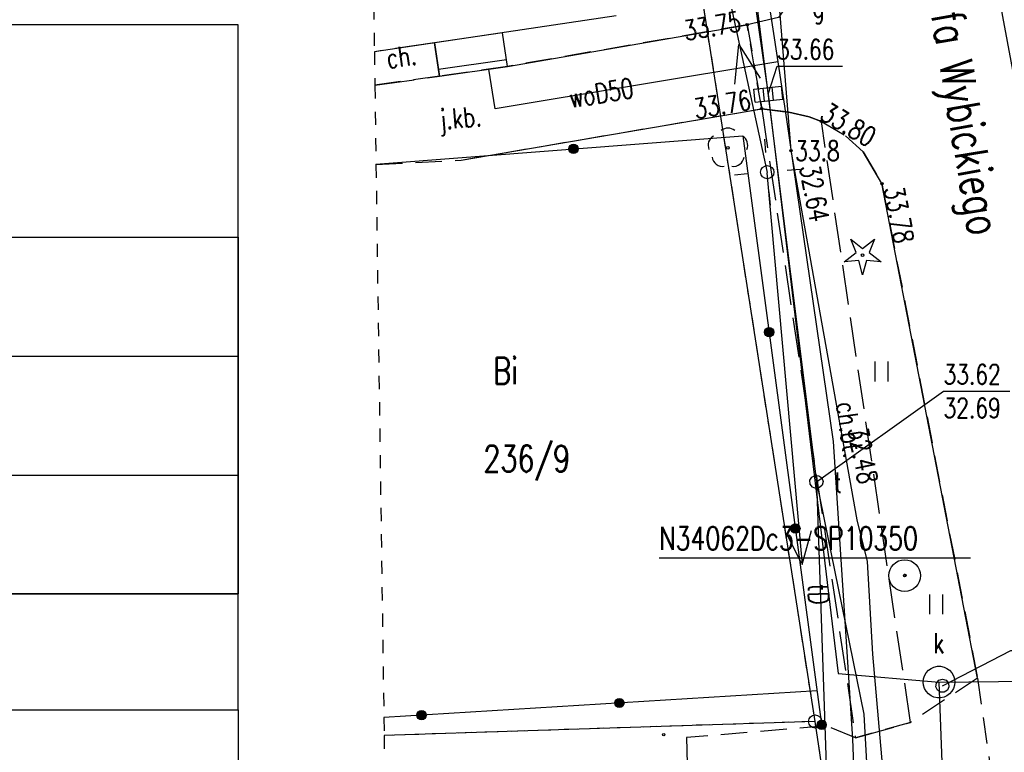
# Model space of a CAD drawing. Extents: x 6550385 to 6550663, y 5985693 to 5985865.
# Tile 3 of 19: x 6550448 to 6550485, y 5985772 to 5985800. Entities that reach past the tile are written whole.
import ezdxf
from ezdxf.enums import TextEntityAlignment as Align

# ---------------------------------------------------------------- set-up
doc = ezdxf.new("R2010")
doc.units = 0
doc.header["$MEASUREMENT"] = 0
for name, pattern in [('2', [1, 0.5, -0.5]), ('423', [2, 1.5, -0.5]), ('424', [1.5, 1, -0.5]), ('901', [0])]:
    doc.linetypes.add(name, pattern=pattern)
doc.layers.get('0').update_dxf_attribs({"linetype": 'CONTINUOUS'})
for name, color, linetype in [('121-PUNKT_OSNOWY_SZCZEGOL0', 7, 'CONTINUOUS'), ('121-PUNKT_OSNOWY_SZCZEGOLO', 7, 'CONTINUOUS'), ('202-PUNKT_GRANICZNY', 7, 'CONTINUOUS'), ('210-OZNACZENIE_KONTURU_UZY', 7, 'CONTINUOUS'), ('211-NUMER_DZIALKI_EWIDENCY', 7, 'CONTINUOUS'), ('218-KONTUR_UZYTKU_GRUNTOWE', 7, 'CONTINUOUS'), ('219-DZIALKA_EWIDENCYJNA', 7, 'CONTINUOUS'), ('312-BUDYNEK__POWIERZCHNIA_', 7, 'CONTINUOUS'), ('312-BUDYNEK_EWIDENCYJNY', 7, 'CONTINUOUS'), ('352-SCHODY', 7, 'CONTINUOUS'), ('994-NAZWA_ULICY', 7, 'CONTINUOUS'), ('CHODNIK', 7, 'CONTINUOUS'), ('CHODNIK-ATR17', 7, 'CONTINUOUS'), ('DRZEWO_IGLASTE', 7, 'CONTINUOUS'), ('DRZEWO_LISCIASTE', 7, 'CONTINUOUS'), ('JEZDNIA', 7, 'CONTINUOUS'), ('JEZDNIA-ATR17', 7, 'CONTINUOUS'), ('KOMORA_PODZIEMNA', 7, 'CONTINUOUS'), ('KOMORA_PODZIEMNA-ATR17', 7, 'CONTINUOUS'), ('KRATKA_SCIEKOWA', 7, 'CONTINUOUS'), ('KRAWEZNIK', 7, 'CONTINUOUS'), ('OBSZAR_UTWARDZONY', 7, 'CONTINUOUS'), ('OGRODZENIE_TRWALE', 7, 'CONTINUOUS'), ('PIKIETA_NATURALNA', 7, 'CONTINUOUS'), ('PIKIETA_NATURALNA-ATR2', 7, 'CONTINUOUS'), ('PIKIETA_SZTUCZNA', 7, 'CONTINUOUS'), ('PIKIETA_SZTUCZNA-ATR2', 7, 'CONTINUOUS'), ('PRZEWOD_ELEKTROENERGETYCZ0', 7, 'CONTINUOUS'), ('PRZEWOD_ELEKTROENERGETYCZ1', 7, 'CONTINUOUS'), ('PRZEWOD_GAZOWY', 7, 'CONTINUOUS'), ('PRZEWOD_KANALIZACYJNY', 7, 'CONTINUOUS'), ('PRZEWOD_TELEKOMUNIKACYJNY_', 7, 'CONTINUOUS'), ('PRZEWOD_WODOCIAGOWY', 7, 'CONTINUOUS'), ('PRZEWOD_WODOCIAGOWY-ATR1', 7, 'CONTINUOUS'), ('RZEDNA-ATR2', 7, 'CONTINUOUS'), ('RZEDNA-ATR3', 7, 'CONTINUOUS'), ('TRAWNIK', 7, 'CONTINUOUS'), ('WLAZ_DO_KOMORY_LUB_KANALU_', 7, 'CONTINUOUS'), ('ZAKRES', 7, 'CONTINUOUS'), ('ZASUWA_LUB_ZAWOR-ATR17', 7, 'CONTINUOUS')]:
    doc.layers.add(name, color=color, linetype=linetype)
doc.styles.add('STYL_ARIAL', font='simplex', dxfattribs={"width": 0.75, "oblique": 0.1})

# ---------------------------------------------------------------- blocks, each defined once
blk = doc.blocks.new('202')
at = {"color": 0}
blk.add_circle((0, 0), 0.25, dxfattribs=at)
blk = doc.blocks.new('US15')
at = {"color": 7}
blk.add_polyline3d([(0, 0.25, 0), (0.1352, 0.2103, 0), (0.2274, 0.1039, 0), (0.2475, -0.0356, 0), (0.1889, -0.1637, 0), (0.0704, -0.2399, 0), (-0.0704, -0.2399, 0), (-0.1889, -0.1637, 0), (-0.2475, -0.0356, 0), (-0.2274, 0.1039, 0), (-0.1352, 0.2103, 0), (0, 0.25, 0)], dxfattribs=at)
blk = doc.blocks.new('US22')
at = {"color": 7}
blk.add_polyline3d([(0, 0.25, 0), (0.1352, 0.2103, 0), (0.2274, 0.1039, 0), (0.2475, -0.0356, 0), (0.1889, -0.1637, 0), (0.0704, -0.2399, 0), (-0.0704, -0.2399, 0), (-0.1889, -0.1637, 0), (-0.2475, -0.0356, 0), (-0.2274, 0.1039, 0), (-0.1352, 0.2103, 0), (0, 0.25, 0)], dxfattribs=at)
blk = doc.blocks.new('US05')
at = {"color": 7}
for points in [[(-0.525, 0.25, 0), (-0.175, 0.25, 0)], [(-0.525, -0.25, 0), (-0.525, 0.25, 0)], [(-0.175, 0.25, 0), (0.175, 0.25, 0)], [(-0.175, -0.25, 0), (-0.175, 0.25, 0)], [(0.175, 0.25, 0), (0.525, 0.25, 0)], [(0.175, -0.25, 0), (0.175, 0.25, 0)], [(0.525, -0.25, 0), (0.525, 0.25, 0)], [(-0.525, -0.25, 0), (-0.175, -0.25, 0)], [(-0.175, -0.25, 0), (0.175, -0.25, 0)], [(0.175, -0.25, 0), (0.525, -0.25, 0)]]:
    blk.add_polyline3d(points, dxfattribs=at)
blk = doc.blocks.new('PW01')
at = {"color": 7}
blk.add_polyline3d([(0.045, 0, 0), (0.0318, -0.0318, 0), (0, -0.045, 0), (-0.0318, -0.0318, 0), (-0.045, 0, 0), (-0.0318, 0.0318, 0), (0, 0.045, 0), (0.0318, 0.0318, 0), (0.045, 0, 0)], dxfattribs=at)
blk = doc.blocks.new('TU04')
at = {"color": 7}
for points in [[(0, 0, 0), (0, 0.75, 0)], [(0.5, 0, 0), (0.5, 0.75, 0)]]:
    blk.add_polyline3d(points, dxfattribs=at)
blk = doc.blocks.new('922')
at = {"color": 0}
blk.add_circle((0, 0), 0.05, dxfattribs=at)
for centre, radius, start, end in [((0, 0.35), 0.4, 50.114, 129.886), ((-0.35, 0.1), 0.4, 119.8482, 203.5195), ((0.35, 0.1), 0.4, 336.8845, 60.1518), ((-0.2, -0.3), 0.4, 187.477, 278.4788), ((0.2, -0.275), 0.425, 262.6459, 349.6289)]:
    blk.add_arc(centre, radius, start, end, dxfattribs=at)
blk = doc.blocks.new('921')
at = {"color": 0}
for p, q in [((-0.25, 0.1), (-0.45, 0.6)), ((-0.45, 0.6), (0, 0.25)), ((0, 0.25), (0.45, 0.6)), ((0.45, 0.6), (0.25, 0.1)), ((-0.7, -0.25), (-0.25, 0.1)), ((0.25, 0.1), (0.7, -0.25)), ((-0.15, -0.2), (-0.7, -0.25)), ((0, -0.75), (-0.15, -0.2)), ((0.15, -0.2), (0, -0.75)), ((0.7, -0.25), (0.15, -0.2))]:
    blk.add_line(p, q, dxfattribs=at)
blk.add_circle((0, 0), 0.05, dxfattribs=at)
blk = doc.blocks.new('121')
at = {"color": 0}
for radius in [0.6, 0.05]:
    blk.add_circle((0, 0), radius, dxfattribs=at)
blk = doc.blocks.new('515A')
at = {"color": 0}
for p, q in [((0, 1.25), (0, 0.75)), ((-1.25, 0), (-0.75, 0)), ((0.75, 0), (1.25, 0)), ((0, -0.75), (0, -1.25))]:
    blk.add_line(p, q, dxfattribs=at)
blk.add_circle((0, 0), 0.25, dxfattribs=at)

msp = doc.modelspace()

# ---------------------------------------------------------------- linework, layer by layer
at = {"layer": '121-PUNKT_OSNOWY_SZCZEGOLO', "color": 7}
msp.add_polyline3d([(6550472.195, 5985779.356, 0), (6550483.969, 5985779.356, 0)], dxfattribs=at)
at = {"layer": '218-KONTUR_UZYTKU_GRUNTOWE', "color": 3, "linetype": '2'}
for points in [[(6550478.09, 5985773.16, 0), (6550472.19, 5985811.03, 0)], [(6550478.09, 5985773.16, 0), (6550461.779, 5985772.628, 0)], [(6550479.88, 5985761.1, 0), (6550478.09, 5985773.16, 0)]]:
    msp.add_polyline3d(points, dxfattribs=at)
at = {"layer": '219-DZIALKA_EWIDENCYJNA', "color": 7}
for points in [[(6550478.09, 5985773.16, 0), (6550472.19, 5985811.03, 0)], [(6550478.09, 5985773.16, 0), (6550461.779, 5985772.629, 0)], [(6550479.88, 5985761.1, 0), (6550478.09, 5985773.16, 0)]]:
    msp.add_polyline3d(points, dxfattribs=at)
at = {"layer": '312-BUDYNEK__POWIERZCHNIA_', "color": 5}
for points in [[(6550412.538, 5985791.486, 0), (6550456.258, 5985791.486, 0)], [(6550412.538, 5985786.986, 0), (6550456.258, 5985786.986, 0)], [(6550412.538, 5985782.486, 0), (6550456.258, 5985782.486, 0)], [(6550412.538, 5985777.986, 0), (6550456.258, 5985777.986, 0)]]:
    msp.add_polyline3d(points, dxfattribs=at)
at = {"layer": '312-BUDYNEK_EWIDENCYJNY', "color": 7}
msp.add_polyline3d([(6550470.56, 5985799.87, 0), (6550461.41, 5985798.512, 0)], dxfattribs=at)
at = {"layer": '352-SCHODY', "color": 7}
for points in [[(6550463.69, 5985798.85, 0), (6550463.88, 5985797.59, 0), (6550466.45, 5985797.95, 0), (6550466.26, 5985799.23, 0), (6550463.69, 5985798.85, 0)], [(6550463.69, 5985798.85, 0), (6550463.88, 5985797.59, 0), (6550466.45, 5985797.95, 0), (6550466.26, 5985799.23, 0), (6550463.69, 5985798.85, 0)], [(6550463.841, 5985797.851, 0), (6550466.411, 5985798.214, 0)]]:
    msp.add_polyline3d(points, dxfattribs=at)
at = {"layer": 'CHODNIK', "color": 7, "linetype": '423'}
for points in [[(6550461.428, 5985797.24, 0), (6550463.88, 5985797.59, 0), (6550463.69, 5985798.85, 0), (6550461.41, 5985798.512, 0)], [(6550478.33, 5985795.87, 0), (6550477.86, 5985796.04, 0), (6550477.1, 5985796.22, 0), (6550476.07, 5985796.35, 0), (6550479.62, 5985772.54, 0), (6550481.7, 5985773.12, 0), (6550478.33, 5985795.87, 0)]]:
    msp.add_polyline3d(points, dxfattribs=at)
at = {"layer": 'JEZDNIA', "color": 7, "linetype": '424'}
for points in [[(6550470.335, 5985844.771, 0), (6550470.73, 5985842.08, 0), (6550472.01, 5985834, 0), (6550473.17, 5985826.17, 0), (6550473.89, 5985821.65, 0), (6550476.95, 5985800.95, 0), (6550476.97, 5985800.19, 0), (6550476.71, 5985799.81, 0), (6550475.52, 5985799.53, 0), (6550476.07, 5985796.35, 0), (6550477.1, 5985796.22, 0), (6550477.86, 5985796.04, 0), (6550478.33, 5985795.87, 0), (6550479.24, 5985795.33, 0), (6550479.91, 5985794.72, 0), (6550480.62, 5985793.52, 0), (6550484.24, 5985774.8, 0), (6550484.84, 5985770.58, 0), (6550485.57, 5985759, 0)], [(6550464.7, 5985794.41, 0), (6550476.07, 5985796.35, 0), (6550475.52, 5985799.53, 0), (6550466.45, 5985797.95, 0), (6550463.88, 5985797.59, 0), (6550461.428, 5985797.24, 0)], [(6550461.471, 5985794.242, 0), (6550464.7, 5985794.41, 0)]]:
    msp.add_polyline3d(points, dxfattribs=at)
at = {"layer": 'KOMORA_PODZIEMNA', "color": 34}
msp.add_polyline3d([(6550482.23, 5985774.89, 0), (6550482.29, 5985775, 0), (6550482.38, 5985775.1, 0), (6550482.48, 5985775.17, 0), (6550482.59, 5985775.22, 0), (6550482.72, 5985775.25, 0), (6550482.84, 5985775.25, 0), (6550482.97, 5985775.22, 0), (6550483.08, 5985775.17, 0), (6550483.18, 5985775.1, 0), (6550483.27, 5985775, 0), (6550483.33, 5985774.89, 0), (6550483.37, 5985774.77, 0), (6550483.38, 5985774.65, 0), (6550483.37, 5985774.53, 0), (6550483.33, 5985774.41, 0), (6550483.27, 5985774.3, 0), (6550483.18, 5985774.2, 0), (6550483.08, 5985774.13, 0), (6550482.97, 5985774.08, 0), (6550482.84, 5985774.05, 0), (6550482.72, 5985774.05, 0), (6550482.59, 5985774.08, 0), (6550482.48, 5985774.13, 0), (6550482.38, 5985774.2, 0), (6550482.29, 5985774.3, 0), (6550482.23, 5985774.41, 0), (6550482.19, 5985774.53, 0), (6550482.18, 5985774.65, 0), (6550482.19, 5985774.77, 0), (6550482.23, 5985774.89, 0)], dxfattribs=at)
at = {"layer": 'KRAWEZNIK', "color": 7}
for points in [[(6550476.95, 5985800.95, 0), (6550476.97, 5985800.19, 0), (6550476.71, 5985799.81, 0), (6550475.52, 5985799.53, 0)], [(6550466.45, 5985797.95, 0), (6550475.52, 5985799.53, 0)], [(6550464.7, 5985794.41, 0), (6550476.07, 5985796.35, 0)], [(6550484.24, 5985774.8, 0), (6550480.62, 5985793.52, 0), (6550479.91, 5985794.72, 0), (6550479.24, 5985795.33, 0)]]:
    msp.add_polyline3d(points, dxfattribs=at)
at = {"layer": 'OBSZAR_UTWARDZONY', "color": 7, "linetype": '424'}
for points in [[(6550484.24, 5985774.8, 0), (6550481.7, 5985773.12, 0)], [(6550481.7, 5985773.12, 0), (6550479.62, 5985772.54, 0)], [(6550478.51, 5985772.99, 0), (6550473.22, 5985772.55, 0)], [(6550479.62, 5985772.54, 0), (6550478.51, 5985772.99, 0)], [(6550473.22, 5985772.55, 0), (6550473.44, 5985764.46, 0)]]:
    msp.add_polyline3d(points, dxfattribs=at)
at = {"layer": 'OGRODZENIE_TRWALE', "color": 7, "linetype": '901'}
for points in [[(6550461.471, 5985794.249, 0), (6550475.36, 5985795.33, 0)], [(6550475.36, 5985795.33, 0), (6550478.36, 5985772.86, 0)], [(6550478.17, 5985774.32, 0), (6550461.769, 5985773.308, 0)]]:
    msp.add_polyline3d(points, dxfattribs=at)
at = {"layer": 'OGRODZENIE_TRWALE', "color": 7}
for centre, radius in [((6550468.948, 5985794.831), 0.175), ((6550468.948, 5985794.831), 0.158), ((6550468.948, 5985794.831), 0.14), ((6550468.948, 5985794.831), 0.122), ((6550468.948, 5985794.831), 0.105), ((6550468.948, 5985794.831), 0.0875), ((6550468.948, 5985794.831), 0.07), ((6550468.948, 5985794.831), 0.0525), ((6550468.948, 5985794.831), 0.035), ((6550476.353, 5985787.896), 0.175), ((6550476.353, 5985787.896), 0.158), ((6550476.353, 5985787.896), 0.14), ((6550476.353, 5985787.896), 0.122), ((6550476.353, 5985787.896), 0.105), ((6550476.353, 5985787.896), 0.0875), ((6550476.353, 5985787.896), 0.07), ((6550476.353, 5985787.896), 0.0525), ((6550476.353, 5985787.896), 0.035), ((6550477.345, 5985780.462), 0.175), ((6550477.345, 5985780.462), 0.158), ((6550477.345, 5985780.462), 0.14), ((6550477.345, 5985780.462), 0.122), ((6550477.345, 5985780.462), 0.105), ((6550477.345, 5985780.462), 0.0875), ((6550477.345, 5985780.462), 0.07), ((6550477.345, 5985780.462), 0.0525), ((6550477.345, 5985780.462), 0.035), ((6550470.684, 5985773.858), 0.175), ((6550470.684, 5985773.858), 0.158), ((6550470.684, 5985773.858), 0.14), ((6550470.684, 5985773.858), 0.122), ((6550470.684, 5985773.858), 0.105), ((6550470.684, 5985773.858), 0.0875), ((6550470.684, 5985773.858), 0.07), ((6550470.684, 5985773.858), 0.0525), ((6550470.684, 5985773.858), 0.035), ((6550463.198, 5985773.397), 0.175), ((6550463.198, 5985773.397), 0.158), ((6550463.198, 5985773.397), 0.14), ((6550463.198, 5985773.397), 0.122), ((6550463.198, 5985773.397), 0.105), ((6550463.198, 5985773.397), 0.0875), ((6550463.198, 5985773.397), 0.07), ((6550463.198, 5985773.397), 0.0525), ((6550463.198, 5985773.397), 0.035), ((6550478.338, 5985773.028), 0.175), ((6550478.338, 5985773.028), 0.158), ((6550478.338, 5985773.028), 0.14), ((6550478.338, 5985773.028), 0.122), ((6550478.338, 5985773.028), 0.105), ((6550478.338, 5985773.028), 0.0875), ((6550478.338, 5985773.028), 0.07), ((6550478.338, 5985773.028), 0.0525), ((6550478.338, 5985773.028), 0.035)]:
    msp.add_circle(centre, radius, dxfattribs=at)
at = {"layer": 'PRZEWOD_ELEKTROENERGETYCZ0', "color": 1}
for points in [[(6550473.101, 5985808.58, 0), (6550476.278, 5985793.936, 0)], [(6550475.047, 5985797.285, 0), (6550475.209, 5985798.782, 0), (6550476.01, 5985797.514, 0)], [(6550476.27, 5985793.925, 0), (6550477.604, 5985779.105, 0), (6550477.959, 5985780.388, 0)], [(6550477.576, 5985779.133, 0), (6550477.02, 5985780.265, 0)]]:
    msp.add_polyline3d(points, dxfattribs=at)
at = {"layer": 'PRZEWOD_ELEKTROENERGETYCZ1', "color": 5}
for points in [[(6550412.538, 5985799.526, 0), (6550412.538, 5985773.596, 0), (6550456.258, 5985773.596, 0), (6550456.258, 5985799.526, 0), (6550412.538, 5985799.526, 0)], [(6550456.258, 5985791.486, 0), (6550456.258, 5985777.986, 0), (6550429.718, 5985777.986, 0), (6550429.718, 5985791.486, 0), (6550456.258, 5985791.486, 0)], [(6550412.538, 5985773.596, 0), (6550456.258, 5985773.596, 0), (6550456.248, 5985763.846, 0), (6550412.538, 5985763.846, 0), (6550412.538, 5985773.596, 0)]]:
    msp.add_polyline3d(points, dxfattribs=at)
at = {"layer": 'PRZEWOD_GAZOWY', "color": 40}
msp.add_polyline3d([(6550494, 5985757.89, 0), (6550481.85, 5985757.71, 0), (6550480.27, 5985775.7, 0), (6550480.07, 5985779.22, 0), (6550479.68, 5985780.79, 0), (6550477.18, 5985794.77, 0), (6550476.62, 5985801.8, 0), (6550474.05, 5985818.62, 0), (6550473.97, 5985818.93, 0), (6550473.91, 5985819.24, 0), (6550473.83, 5985821.12, 0), (6550473.11, 5985824.37, 0), (6550473.12, 5985824.76, 0), (6550473.05, 5985825.2, 0), (6550472.76, 5985828.73, 0), (6550470.9, 5985831.99, 0), (6550470.09, 5985835.17, 0)], dxfattribs=at)
at = {"layer": 'PRZEWOD_KANALIZACYJNY', "color": 34}
for points in [[(6550479.536, 5985844.569, 0), (6550479.93, 5985841.36, 0), (6550480.41, 5985836.66, 0), (6550481.48, 5985828.84, 0), (6550483.72, 5985807.7, 0), (6550489.93, 5985774.41, 0)], [(6550472.64, 5985822.21, 0), (6550476.32, 5985796.9, 0), (6550478.96, 5985774.98, 0), (6550482.78, 5985774.65, 0)], [(6550481.489, 5985714.697, 0), (6550484.47, 5985729.6, 0), (6550482.78, 5985774.65, 0), (6550489.52, 5985774.72, 0)]]:
    msp.add_polyline3d(points, dxfattribs=at)
at = {"layer": 'PRZEWOD_TELEKOMUNIKACYJNY_', "color": 30}
for points in [[(6550473.22, 5985821.54, 0), (6550478.14, 5985782.23, 0), (6550479.93, 5985773.44, 0), (6550481.12, 5985751.99, 0), (6550481.71, 5985745.24, 0), (6550481.64, 5985744.67, 0)], [(6550478.14, 5985782.23, 0), (6550478.51, 5985771.52, 0), (6550477.14, 5985768.23, 0), (6550474.17, 5985768.44, 0)]]:
    msp.add_polyline3d(points, dxfattribs=at)
at = {"layer": 'PRZEWOD_WODOCIAGOWY', "color": 5}
for points in [[(6550474.87, 5985809.93, 0), (6550476.68, 5985798.13, 0), (6550477.01, 5985795.95, 0), (6550478.77, 5985783.76, 0), (6550479.5, 5985772.49, 0), (6550480.14, 5985756.12, 0)], [(6550476.68, 5985798.13, 0), (6550465.98, 5985796.35, 0), (6550465.74, 5985797.85, 0)]]:
    msp.add_polyline3d(points, dxfattribs=at)
at = {"layer": 'RZEDNA-ATR2', "color": 7}
for points in [[(6550476.32, 5985796.9, 0), (6550476.65, 5985797.96, 0), (6550479.123, 5985797.96, 0)], [(6550478.14, 5985782.23, 0), (6550482.95, 5985785.66, 0), (6550485.455, 5985785.66, 0)], [(6550482.91, 5985774.51, 0), (6550485.5, 5985775.84, 0), (6550488.032, 5985775.84, 0)]]:
    msp.add_polyline3d(points, dxfattribs=at)
at = {"layer": 'ZAKRES', "color": 5, "linetype": '2'}
msp.add_polyline3d([(6550461.258, 5985809.227, 0), (6550461.41, 5985798.512, 0), (6550461.41, 5985798.512, 0), (6550461.428, 5985797.24, 0), (6550461.428, 5985797.24, 0), (6550461.471, 5985794.249, 0), (6550461.471, 5985794.242, 0), (6550461.769, 5985773.308, 0), (6550461.779, 5985772.629, 0), (6550461.779, 5985772.628, 0), (6550461.838, 5985768.473, 0)], dxfattribs=at)

# ---------------------------------------------------------------- block references
at = {"layer": '121-PUNKT_OSNOWY_SZCZEGOL0', "color": 7}
msp.add_blockref('121', (6550481.48, 5985778.68), dxfattribs=at)
at = {"layer": '202-PUNKT_GRANICZNY', "color": 7}
msp.add_blockref('202', (6550478.09, 5985773.16), dxfattribs=at)
at = {"layer": 'DRZEWO_IGLASTE', "color": 3}
msp.add_blockref('921', (6550479.89, 5985790.81), dxfattribs=at)
at = {"layer": 'DRZEWO_LISCIASTE', "color": 3}
msp.add_blockref('922', (6550474.79, 5985794.87), dxfattribs=at)
at = {"layer": 'KOMORA_PODZIEMNA', "color": 30, "rotation": 273.14617}
msp.add_blockref('US15', (6550478.14, 5985782.23), dxfattribs=at)
at = {"layer": 'KRATKA_SCIEKOWA', "color": 34, "rotation": 6.239510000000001}
msp.add_blockref('US05', (6550476.32, 5985796.9), dxfattribs=at)
at = {"layer": 'PIKIETA_NATURALNA', "color": 7}
for p in [(6550477.18, 5985794.77), (6550481.49, 5985778.69)]:
    msp.add_blockref('PW01', p, dxfattribs=at)
at = {"layer": 'PIKIETA_SZTUCZNA', "color": 7}
for p in [(6550475.52, 5985799.53), (6550476.07, 5985796.35), (6550478.33, 5985795.87), (6550480.62, 5985793.52)]:
    msp.add_blockref('PW01', p, dxfattribs=at)
at = {"layer": 'PIKIETA_SZTUCZNA', "color": 7, "rotation": 180.00042}
msp.add_blockref('PW01', (6550472.36, 5985772.66), dxfattribs=at)
at = {"layer": 'PRZEWOD_ELEKTROENERGETYCZ0', "color": 7, "rotation": 274.95099}
msp.add_blockref('515A', (6550476.28, 5985793.95), dxfattribs=at)
at = {"layer": 'TRAWNIK', "color": 7}
for p in [(6550480.358, 5985786.033), (6550482.429, 5985777.219)]:
    msp.add_blockref('TU04', p, dxfattribs=at)
at = {"layer": 'WLAZ_DO_KOMORY_LUB_KANALU_', "color": 7}
msp.add_blockref('US22', (6550482.91, 5985774.51), dxfattribs=at)

# ---------------------------------------------------------------- texts
at = {"layer": '121-PUNKT_OSNOWY_SZCZEGOLO', "color": 7, "style": 'STYL_ARIAL', "width": 0.75}
msp.add_text('N34062Dc3-SP10350', height=0.875, dxfattribs=at).set_placement((6550472.195, 5985779.655))
at = {"layer": '210-OZNACZENIE_KONTURU_UZY', "color": 3, "style": 'STYL_ARIAL', "width": 0.75}
msp.add_text('Bi', height=1, dxfattribs=at).set_placement((6550465.907, 5985785.93))
at = {"layer": '211-NUMER_DZIALKI_EWIDENCY', "color": 7, "style": 'STYL_ARIAL', "width": 0.75}
msp.add_text('236/9', height=1, dxfattribs=at).set_placement((6550465.539, 5985782.609))
at = {"layer": '994-NAZWA_ULICY', "color": 7, "style": 'STYL_ARIAL', "width": 0.75}
msp.add_text('Józefa Wybickiego', height=1.25, rotation=279.6763, dxfattribs=at).set_placement((6550482.005, 5985802.701))
at = {"layer": 'CHODNIK-ATR17', "color": 7, "style": 'STYL_ARIAL', "width": 0.75}
for s, rotation, p in [('ch.', 8.13, (6550461.924, 5985797.873)), ('ch.bt.', 278.482, (6550478.883, 5985785.198))]:
    msp.add_text(s, height=0.75, rotation=rotation, dxfattribs=at).set_placement(p)
at = {"layer": 'JEZDNIA-ATR17', "color": 7, "style": 'STYL_ARIAL', "width": 0.75}
msp.add_text('j.kb.', height=0.75, rotation=5.029, dxfattribs=at).set_placement((6550463.908, 5985795.565))
at = {"layer": 'KOMORA_PODZIEMNA-ATR17', "color": 7, "style": 'STYL_ARIAL', "width": 0.75}
msp.add_text('t', height=0.75, dxfattribs=at).set_placement((6550478.81, 5985781.836))
at = {"layer": 'PIKIETA_NATURALNA-ATR2', "color": 7, "style": 'STYL_ARIAL', "width": 0.75}
msp.add_text('33.8', height=0.75, dxfattribs=at).set_placement((6550477.335, 5985794.381))
at = {"layer": 'PIKIETA_SZTUCZNA-ATR2', "color": 7, "style": 'STYL_ARIAL', "width": 0.75}
for s, rotation, p in [('33.75', 9.881, (6550474.262, 5985799.115)), ('33.76', 9.682, (6550474.643, 5985796.151)), ('33.80', 329.314, (6550479.161, 5985795.426)), ('33.78', 280.944, (6550480.901, 5985792.268))]:
    msp.add_text(s, height=0.75, rotation=rotation, dxfattribs=at).set_placement(p, align=Align.CENTER)
at = {"layer": 'PRZEWOD_TELEKOMUNIKACYJNY_', "color": 30, "style": 'STYL_ARIAL', "width": 0.75}
msp.add_text('tD', height=0.75, rotation=271.978, dxfattribs=at).set_placement((6550477.833, 5985778.355))
at = {"layer": 'PRZEWOD_WODOCIAGOWY-ATR1', "color": 5, "style": 'STYL_ARIAL', "width": 0.75}
msp.add_text('woD50', height=0.75, rotation=9.445, dxfattribs=at).set_placement((6550468.842, 5985796.378))
at = {"layer": 'RZEDNA-ATR2', "color": 34, "style": 'STYL_ARIAL', "width": 0.75}
msp.add_text('33.66', height=0.75, dxfattribs=at).set_placement((6550476.65, 5985798.224))
at = {"layer": 'RZEDNA-ATR2', "color": 52, "style": 'STYL_ARIAL', "width": 0.75}
msp.add_text('32.64', height=0.75, rotation=280.139, dxfattribs=at).set_placement((6550477.508, 5985794.157))
at = {"layer": 'RZEDNA-ATR2', "color": 30, "style": 'STYL_ARIAL', "width": 0.75}
msp.add_text('33.62', height=0.75, dxfattribs=at).set_placement((6550482.95, 5985785.924))
at = {"layer": 'RZEDNA-ATR2', "color": 7, "style": 'STYL_ARIAL', "width": 0.75}
msp.add_text('32.48', height=0.75, rotation=280.922, dxfattribs=at).set_placement((6550479.331, 5985784.229))
at = {"layer": 'RZEDNA-ATR3', "color": 30, "style": 'STYL_ARIAL', "width": 0.75}
msp.add_text('32.69', height=0.75, dxfattribs=at).set_placement((6550482.95, 5985784.649))
at = {"layer": 'WLAZ_DO_KOMORY_LUB_KANALU_', "color": 7, "style": 'STYL_ARIAL', "width": 0.75}
msp.add_text('k', height=0.75, dxfattribs=at).set_placement((6550482.56, 5985775.746))
at = {"layer": 'ZASUWA_LUB_ZAWOR-ATR17', "color": 40, "style": 'STYL_ARIAL', "width": 0.75}
msp.add_text('g', height=0.75, dxfattribs=at).set_placement((6550477.98, 5985799.816))

doc.saveas('drawing.dxf')
